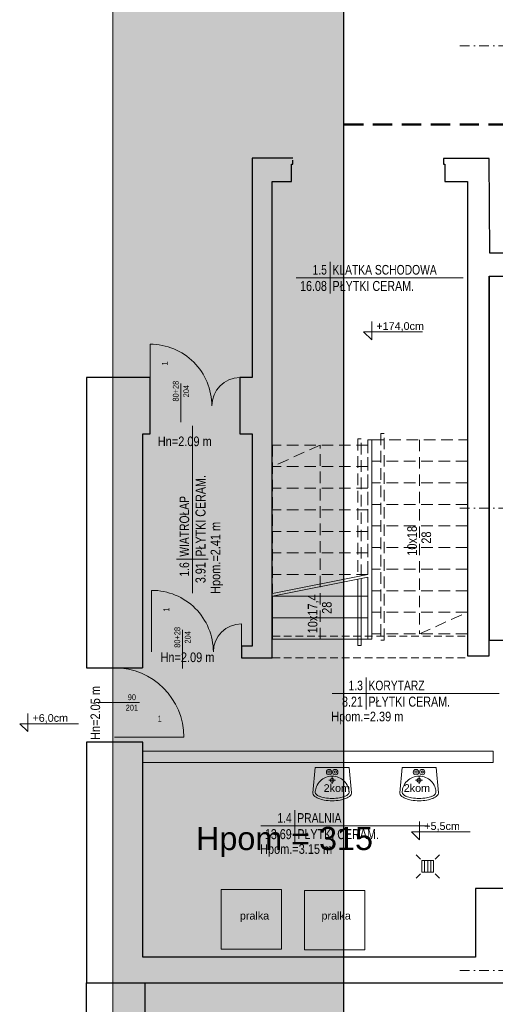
# Model space of a CAD drawing. Header units: millimetres. Extents: x 5276 to 17081, y -2904 to 1554.
# Tile 2 of 5: x 5276 to 5893, y -1321 to -43. Entities that reach past the tile are written whole.
import ezdxf
from ezdxf.enums import TextEntityAlignment as Align

# ---------------------------------------------------------------- set-up
doc = ezdxf.new("R2010")
doc.units = ezdxf.units.MM
doc.linetypes.add('DASHDOT', pattern=[1, 0.5, -0.25, 0, -0.25])
doc.linetypes.add('DASHED', pattern=[0.75, 0.5, -0.25])
doc.layers.get('0').update_dxf_attribs({"lineweight": 18})
for name, color, linetype, lineweight in [('!MARIUSZ', 220, 'Continuous', 35), ('BA_drz', 7, 'Continuous', 18), ('BA_met', 7, 'Continuous', 18), ('BA_sym', 7, 'Continuous', 18), ('BA_txc', 1, 'Continuous', 18), ('BA_txs', 2, 'Continuous', 18), ('PG_OSIE', 1, 'DASHDOT', 18), ('PG_PODCIĄGI', 1, 'DASHED', 18), ('PG_SCHODY', 2, 'Continuous', 18), ('PG_ŚCIANY_DZIAŁOWE', 3, 'Continuous', 18), ('PG_ŚCIANY_SŁUPY', 4, 'Continuous', 30), ('Przekrojowa', 60, 'Continuous', 18)]:
    doc.layers.add(name, color=color, linetype=linetype, lineweight=lineweight)
doc.layers.add('BA_pom', color=6, linetype='Continuous', lineweight=18, plot=False)
doc.layers.get('BA_sym').off()
doc.styles.add('BIKTS', font='bikromsw.shx', dxfattribs={"width": 0.85})
doc.styles.add('ROMANS', font='bikromsw.shx', dxfattribs={"width": 0.8})
doc.styles.get("Standard").update_dxf_attribs({"font": 'arial.ttf'})

# ---------------------------------------------------------------- blocks, each defined once
blk = doc.blocks.new('*X4')
at = {"color": 0}
for p, q in [((621.2, -2968), (636.2, -2968)), ((621.2, -2972), (636.2, -2972)), ((621.2, -2976), (636.2, -2976))]:
    blk.add_line(p, q, dxfattribs=at)
blk = doc.blocks.new('SPUST1')
at = {"color": 18}
for p, q in [((-4.5, 0), (4.5, 0)), ((0, -4.5), (0, 4.5))]:
    blk.add_line(p, q, dxfattribs=at)
blk.add_circle((0, 0), 2.5, dxfattribs=at)
blk = doc.blocks.new('dr1h901')
at = {"color": 0}
blk.add_line((-0.5, 0), (-0.5, 1), dxfattribs=at)
blk.add_line((0, 0.362), (0, -0.266))
blk.add_arc((-0.5, 0), 1, 0, 90, dxfattribs=at)
blk = doc.blocks.new('symdrz')
blk.add_lwpolyline([(-10, -30, -1), (-10, 30), (10, 30, -1), (10, -30)], format="xyb", close=True)
at = {"style": 'BIKTS', "width": 0.8}
blk.add_attdef('SZERDRZ', text='', height=25, dxfattribs=at).set_placement((77.1, 8.8), align=Align.CENTER)
blk.add_attdef('SYMDRZ', text='', height=25, dxfattribs=at).set_placement((0, 0), align=Align.MIDDLE)
blk.add_attdef('WYSDRZ', text='', height=25, dxfattribs=at).set_placement((77.1, -9.5), align=Align.TOP_CENTER)
blk = doc.blocks.new('bikmet')
blk.add_line((0, 1.65), (0, -1.65))
at = {"style": 'ROMANS', "width": 0.8}
blk.add_attdef('NRPOM', text='', height=1, dxfattribs=at).set_placement((-0.33, 0.33), align=Align.RIGHT)
blk.add_attdef('NWAPOM', (0.25, 0.33), '', height=1, dxfattribs=at)
blk.add_attdef('RAREA', text='', height=1.04, dxfattribs=at).set_placement((-0.33, -0.33), align=Align.TOP_RIGHT)
blk.add_attdef('PODLOGA', text='', height=1.04, dxfattribs=at).set_placement((0.25, -0.33), align=Align.TOP_LEFT)
blk = doc.blocks.new('schody parter')
at = {"color": 18, "true_color": 0x000000}
for p, q in [((-1910.5, 3660.5), (-1786.5, 3685)), ((-1910.5, 3657), (-1786.5, 3681.4))]:
    blk.add_line(p, q, dxfattribs=at)
at = {"layer": 'PG_PODCIĄGI', "color": 18, "ltscale": 30, "true_color": 0x000000}
for points in [[(-1795.3, 3683.2), (-1795.3, 3861), (-1799.5, 3861), (-1799.5, 3682.4)], [(-1719.5, 3860), (-1719.5, 3608), (-1657.5, 3636)], [(-1786.5, 3685), (-1786.5, 3853), (-1910.5, 3853), (-1910.5, 3660.5)], [(-1848.5, 3601), (-1848.5, 3853), (-1910.5, 3825)], [(-1786.5, 3825), (-1910.5, 3825)], [(-1657.5, 3832), (-1781.5, 3832)], [(-1786.5, 3797), (-1910.5, 3797)], [(-1657.5, 3804), (-1781.5, 3804)], [(-1657.5, 3776), (-1781.5, 3776)], [(-1786.5, 3769), (-1910.5, 3769)], [(-1657.5, 3748), (-1781.5, 3748)], [(-1786.5, 3741), (-1910.5, 3741)], [(-1657.5, 3720), (-1781.5, 3720)], [(-1786.5, 3713), (-1910.5, 3713)], [(-1786.5, 3685), (-1910.5, 3685)], [(-1786.5, 3685), (-1910.5, 3685)], [(-1786.5, 3685), (-1910.5, 3685)], [(-1657.5, 3692), (-1781.5, 3692)], [(-1657.5, 3664), (-1781.5, 3664)], [(-1657.5, 3636), (-1781.5, 3636)]]:
    blk.add_lwpolyline(points, dxfattribs=at)
for points in [[(-1781.5, 3860), (-1786.5, 3860), (-1786.5, 3601), (-1781.5, 3601)], [(-1781.5, 3860), (-1657.5, 3860), (-1657.5, 3608), (-1781.5, 3608)], [(-1769.8, 3600), (-1765.5, 3600), (-1765.5, 3868), (-1769.8, 3868)]]:
    blk.add_lwpolyline(points, close=True, dxfattribs=at)
at = {"layer": 'PG_PODCIĄGI', "color": 18, "ltscale": 20, "true_color": 0x000000}
for points in [[(-1910.5, 3605), (-1657.5, 3605)], [(-1910.5, 3577), (-1657.5, 3577)]]:
    blk.add_lwpolyline(points, dxfattribs=at)
at = {"layer": 'PG_SCHODY', "color": 18, "true_color": 0x000000}
for points in [[(-1910.5, 3601), (-1786.5, 3601), (-1786.5, 3681.4)], [(-1799.5, 3678.9), (-1799.5, 3593), (-1795.3, 3593), (-1795.3, 3679.7)], [(-1910.5, 3657), (-1910.5, 3601)], [(-1786.5, 3657), (-1910.5, 3657)], [(-1786.5, 3629), (-1910.5, 3629)], [(-1786.5, 3601), (-1910.5, 3601)]]:
    blk.add_lwpolyline(points, dxfattribs=at)
at = {"layer": 'BA_txs', "color": 18, "true_color": 0x000000, "style": 'BIKTS', "width": 0.85}
for s, p in [('10x18', (-1723, 3709.4)), ('28', (-1704.6, 3725)), ('10x17,4', (-1852, 3608.7)), ('28', (-1833.6, 3634))]:
    blk.add_text(s, height=12.5, rotation=90, dxfattribs=at).set_placement(p)
blk = doc.blocks.new('A$C18EA16CA')
at = {"layer": 'PG_ŚCIANY_SŁUPY', "true_color": 0xffffff}
h = blk.add_hatch(color=7, dxfattribs=at)
h.dxf.hatch_style = 1
h.paths.add_polyline_path([(100, 4100), (-2870, 4100), (-2870, -100), (100, -100)])
h.paths.add_polyline_path([(-2570, 4000), (0, 4000), (0, 0), (-2570, 0)], flags=16)
at = {"layer": 'Defpoints', "color": 6, "lineweight": 18}
blk.add_lwpolyline([(-2870, -100), (-2870, 4100), (100, 4100), (100, -100)], close=True, dxfattribs=at)
at = {"layer": 'Przekrojowa', "color": 18, "lineweight": 30, "true_color": 0x000000}
blk.add_line((-2570, 0), (-2570, 4000), dxfattribs=at)

msp = doc.modelspace()

# ---------------------------------------------------------------- linework, layer by layer
at = {"layer": '!MARIUSZ', "color": 18, "linetype": 'DASHED', "lineweight": 50, "ltscale": 50, "true_color": 0x000000}
msp.add_line((6022.12, -179.21), (5696.98, -179.21), dxfattribs=at)
at = {"color": 18, "true_color": 0x000000}
for p, q in [((5659.68, -1013.84), (5656.7, -1046.43)), ((5659.68, -1013.84), (5703.68, -1013.84)), ((5703.68, -1013.84), (5706.66, -1046.43)), ((5772.45, -1013.84), (5769.47, -1046.43)), ((5772.45, -1013.84), (5816.45, -1013.84)), ((5816.45, -1013.84), (5819.44, -1046.43)), ((5796.09, -1132.53), (5790.46, -1126.89)), ((5815.09, -1132.53), (5820.73, -1126.89)), ((5796.09, -1151.53), (5790.46, -1157.16)), ((5815.09, -1151.53), (5820.73, -1157.16))]:
    msp.add_line(p, q, dxfattribs=at)
for points in [[(5661.36, -1038.42, -0.0984914), (5666.12, -1031.28, -0.0984914), (5673.26, -1026.51, -0.0984914), (5681.68, -1024.84, -0.0984914), (5690.1, -1026.51, -0.1989124), (5702.01, -1038.42), (5702.01, -1038.42)], [(5774.13, -1038.42, -0.0984914), (5778.9, -1031.28, -0.0984914), (5786.04, -1026.51, -0.0984914), (5794.45, -1024.84, -0.0984914), (5802.87, -1026.51, -0.1989124), (5814.78, -1038.42), (5814.78, -1038.42)], [(5702.01, -1038.42, -0.075102), (5703.59, -1044.8, -0.2659114), (5701.53, -1049.32, -0.0609642), (5698.24, -1051.12, -0.0541309), (5691.38, -1053.04, -0.0410715), (5681.68, -1053.84, -0.0410715), (5671.98, -1053.04, -0.0541309), (5665.12, -1051.12, -0.0609642), (5661.83, -1049.32, -0.2659114), (5659.78, -1044.8, -0.075102), (5661.36, -1038.42)], [(5814.78, -1038.42, -0.075102), (5816.36, -1044.8, -0.2659114), (5814.3, -1049.32, -0.0609642), (5811.02, -1051.12, -0.0541309), (5804.16, -1053.04, -0.0410715), (5794.45, -1053.84, -0.0410715), (5784.75, -1053.04, -0.0541309), (5777.89, -1051.12, -0.0609642), (5774.61, -1049.32, -0.2659114), (5772.55, -1044.8, -0.075102), (5774.13, -1038.42)]]:
    msp.add_lwpolyline(points, format="xyb", dxfattribs=at)
for points in [[(5813.09, -1149.53), (5798.09, -1149.53), (5798.09, -1134.53), (5813.09, -1134.53)], [(5537.57, -1172.02), (5616.02, -1172.02), (5616.02, -1249.32), (5537.57, -1249.32)], [(5645.62, -1173.13), (5724.07, -1173.13), (5724.07, -1250.42), (5645.62, -1250.42)]]:
    msp.add_lwpolyline(points, close=True, dxfattribs=at)
for centre, radius in [((5677.68, -1019.68), 3.5), ((5677.68, -1019.68), 1.5), ((5685.68, -1019.68), 3.5), ((5685.68, -1019.68), 1.5), ((5790.45, -1019.68), 3.5), ((5790.45, -1019.68), 1.5), ((5798.45, -1019.68), 3.5), ((5798.45, -1019.68), 1.5)]:
    msp.add_circle(centre, radius, dxfattribs=at)
for centre, radius, start, end in [((5661.15, -1046.84), 4.47, 174.77342, 180), ((5661.15, -1046.84), 4.47, 180, 226.0001), ((5702.21, -1046.84), 4.47, 313.9999, 0), ((5702.21, -1046.84), 4.47, 0, 5.22658), ((5702.21, -1046.84), 4.47, 0, 5.22658), ((5773.93, -1046.84), 4.47, 174.77342, 180), ((5773.93, -1046.84), 4.47, 180, 226.0001), ((5814.98, -1046.84), 4.47, 313.9999, 0), ((5814.98, -1046.84), 4.47, 0, 5.22658), ((5814.98, -1046.84), 4.47, 0, 5.22658), ((5670.85, -1036.8), 18.43, 226.0001, 248.19859), ((5677.37, -1020.49), 35.99, 248.19859, 260.59239), ((5681.68, -994.48), 62.36, 260.59239, 270), ((5681.68, -994.48), 62.36, 270, 279.40761), ((5685.99, -1020.49), 35.99, 279.40761, 291.80141), ((5692.51, -1036.8), 18.43, 291.80141, 313.9999), ((5783.62, -1036.8), 18.43, 226.0001, 248.19859), ((5790.14, -1020.49), 35.99, 248.19859, 260.59239), ((5794.45, -994.48), 62.36, 260.59239, 270), ((5794.45, -994.48), 62.36, 270, 279.40761), ((5798.76, -1020.49), 35.99, 279.40761, 291.80141), ((5805.29, -1036.8), 18.43, 291.80141, 313.9999)]:
    msp.add_arc(centre, radius, start, end, dxfattribs=at)
at = {"layer": 'BA_drz', "color": 18, "true_color": 0x000000}
for p, q in [((5562.05, -544.31), (5562.05, -507.81)), ((5564.05, -863.81), (5564.05, -827.31))]:
    msp.add_line(p, q, dxfattribs=at)
for centre in [(5562.05, -544.31), (5564.05, -863.81)]:
    msp.add_arc(centre, 36.5, 90, 180, dxfattribs=at)
at = {"layer": 'BA_met', "color": 18, "true_color": 0x000000}
for points in [[(5634.94, -378.17), (5851.8, -378.17)], [(5500.32, -787.29), (5500.32, -570.43)], [(5681.61, -917.61), (5898.48, -917.61)], [(5589.3, -1089.58), (5806.16, -1089.58)]]:
    msp.add_lwpolyline(points, dxfattribs=at)
at = {"layer": 'BA_txc', "color": 18, "true_color": 0x000000}
for p, q in [((5733.05, -434.87), (5733.05, -458.62)), ((5733.05, -458.62), (5722.46, -448.28)), ((5722.46, -448.28), (5798.69, -448.28)), ((5286.97, -943.46), (5286.97, -967.21)), ((5286.97, -967.21), (5276.38, -956.86)), ((5276.38, -956.86), (5352.6, -956.86)), ((5795.19, -1083.76), (5795.19, -1107.51)), ((5795.19, -1107.51), (5784.61, -1097.17)), ((5784.61, -1097.17), (5860.83, -1097.17))]:
    msp.add_line(p, q, dxfattribs=at)
at = {"layer": 'PG_OSIE', "color": 18, "ltscale": 25, "true_color": 0x000000}
for points in [[(5847.38, -77.31), (8127.62, -77.31)], [(5847.38, -677.31), (8127.62, -677.31)], [(5847.38, -1277.31), (8127.62, -1277.31)]]:
    msp.add_lwpolyline(points, dxfattribs=at)
at = {"layer": 'PG_ŚCIANY_DZIAŁOWE', "color": 18, "true_color": 0x000000}
msp.add_lwpolyline([(5890.55, -992.31), (5436.05, -992.31), (5436.05, -1007.31), (5890.55, -1007.31)], close=True, dxfattribs=at)
at = {"layer": 'PG_ŚCIANY_SŁUPY', "color": 18, "true_color": 0x000000}
for points in [[(5630.55, -223.11), (5578.05, -223.11), (5578.05, -507.81), (5562.05, -507.81), (5562.05, -580.81), (5578.05, -580.81), (5578.05, -856.31), (5564.05, -856.31), (5564.05, -871.31), (5604.05, -871.31), (5604.05, -253.31), (5629.05, -253.31), (5629.05, -230.81), (5630.55, -230.81), (5630.55, -225.72)], [(6038.8, -346.31), (5886.05, -346.31), (5885.55, -223.31), (5826.05, -223.31), (5826.05, -230.81), (5828.05, -230.81), (5828.05, -253.31), (5857.05, -253.31), (5857.05, -868.81), (5885.55, -868.81), (5885.55, -376.31), (6038.55, -376.31), (6038.8, -346.31)], [(5885.55, -376.31), (5885.55, -848.31), (6040.55, -848.31)], [(5436.05, -884.31), (5436.05, -580.81), (5445.55, -580.81), (5445.55, -507.81), (5363.05, -507.81), (5363.05, -884.31), (5435.55, -884.31)], [(6038.55, -1170.81), (5867.55, -1170.81), (5867.55, -1259.81), (5436.05, -1259.81), (5436.05, -980.81), (5363.05, -980.81), (5363.05, -1259.81), (5363.05, -1293.31), (5997.55, -1293.31), (5997.55, -1735.31), (6084.55, -1735.31)], [(5438.55, -1293.31), (5438.55, -2082.31), (5823.55, -2082.31), (5823.55, -1691.31), (5861.05, -1691.31), (5861.05, -1710.31), (5836.55, -1710.31), (5836.55, -2269.31), (5865.05, -2269.31), (5865.05, -2320.31), (5761.55, -2320.31), (5761.55, -2113.1), (5363.05, -2113.1), (5363.05, -1293.31)]]:
    msp.add_lwpolyline(points, dxfattribs=at)

# ---------------------------------------------------------------- block references
at = {"color": 18, "true_color": 0x000000, "xscale": -1, "rotation": 180}
for p in [(5681.68, -1030.34), (5794.45, -1030.34)]:
    msp.add_blockref('SPUST1', p, dxfattribs=at)
at = {"color": 18, "true_color": 0x000000, "rotation": 90.00000000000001}
msp.add_blockref('*X4', (2833.6, -1770.69), dxfattribs=at)
at = {"layer": 'BA_drz', "color": 18, "true_color": 0x000000, "extrusion": (0, 0, -1), "xscale": -80, "yscale": 79.99999999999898, "zscale": 80, "rotation": 359.9999999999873}
for p in [(-5485.55, -544.31), (-5487.55, -863.81)]:
    msp.add_blockref('dr1h901', p, dxfattribs=at)
at = {"layer": 'BA_drz', "color": 18, "true_color": 0x000000, "xscale": -90, "yscale": 89.99999999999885, "zscale": -90, "rotation": 270}
msp.add_blockref('dr1h901', (5399.3, -929.31), dxfattribs=at)
at = {"layer": 'BA_met', "color": 18, "true_color": 0x000000, "xscale": 12.5, "yscale": 12.5, "zscale": 12.5}
for p, values in [((5678.98, -378.17), {'NRPOM': ' 1.5', 'NWAPOM': 'KLATKA SCHODOWA', 'RAREA': '16.08', 'PODLOGA': 'PŁYTKI CERAM.'}), ((5725.65, -917.61), {'NRPOM': ' 1.3', 'NWAPOM': 'KORYTARZ', 'RAREA': '8.21', 'PODLOGA': 'PŁYTKI CERAM.'}), ((5633.34, -1089.58), {'NRPOM': ' 1.4', 'NWAPOM': 'PRALNIA', 'RAREA': '13.69', 'PODLOGA': 'PŁYTKI CERAM.'})]:
    msp.add_blockref('bikmet', p, dxfattribs=at).add_auto_attribs(values)
at = {"layer": 'BA_met', "color": 18, "true_color": 0x000000, "xscale": 12.5, "yscale": 12.5, "zscale": 12.5, "rotation": 90}
msp.add_blockref('bikmet', (5500.32, -743.26), dxfattribs=at).add_auto_attribs({'NRPOM': ' 1.6', 'NWAPOM': 'WIATROŁAP', 'RAREA': '3.91', 'PODLOGA': 'PŁYTKI CERAM.'})
at = {"layer": 'BA_sym', "color": 18, "true_color": 0x000000}
ref = msp.add_blockref('symdrz', (5485.55, -495.33), dxfattribs=dict(at, xscale=-0.5000000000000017, yscale=0.5000000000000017, zscale=0.5000000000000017, rotation=269.999995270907))
ref.add_attrib('Szerdrz', '204', dxfattribs={"layer": 'BA_txc', "height": 7.5, "rotation": 90, "style": 'BIKTS', "width": 0.8}).set_placement((5492.3, -525.33), align=Align.MIDDLE_CENTER)
ref.add_attrib('Wysdrz', '80+28', dxfattribs={"layer": 'BA_txc', "height": 7.5, "rotation": 90, "style": 'BIKTS', "width": 0.8}).set_placement((5478.8, -525.33), align=Align.MIDDLE_CENTER)
ref.add_attrib('Sztuk', '1', (5468.3, -491.9), dxfattribs={"layer": 'BA_pom', "height": 7.5, "rotation": 90, "style": 'BIKTS', "width": 0.8})
ref = msp.add_blockref('symdrz', (5487.55, -814.83), dxfattribs=dict(at, xscale=-0.5000000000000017, yscale=0.5000000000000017, zscale=0.5000000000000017, rotation=269.999995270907))
ref.add_attrib('Szerdrz', '204', dxfattribs={"layer": 'BA_txc', "height": 7.5, "rotation": 90, "style": 'BIKTS', "width": 0.8}).set_placement((5494.3, -844.83), align=Align.MIDDLE_CENTER)
ref.add_attrib('Wysdrz', '80+28', dxfattribs={"layer": 'BA_txc', "height": 7.5, "rotation": 90, "style": 'BIKTS', "width": 0.8}).set_placement((5480.8, -844.83), align=Align.MIDDLE_CENTER)
ref.add_attrib('Sztuk', '1', (5470.3, -811.4), dxfattribs={"layer": 'BA_pom', "height": 7.5, "rotation": 90, "style": 'BIKTS', "width": 0.8})
ref = msp.add_blockref('symdrz', (5451.9, -929.31), dxfattribs=dict(at, xscale=0.5000000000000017, yscale=0.5000000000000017, zscale=0.5000000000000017, rotation=4.729105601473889e-06))
ref.add_attrib('Szerdrz', '90', dxfattribs={"layer": 'BA_txc', "height": 7.5, "rotation": 0, "style": 'BIKTS', "width": 0.8}).set_placement((5421.9, -922.56), align=Align.MIDDLE_CENTER)
ref.add_attrib('Wysdrz', '201', dxfattribs={"layer": 'BA_txc', "height": 7.5, "rotation": 0, "style": 'BIKTS', "width": 0.8}).set_placement((5421.9, -936.06), align=Align.MIDDLE_CENTER)
ref.add_attrib('Sztuk', '1', (5455.32, -954.06), dxfattribs={"layer": 'BA_pom', "height": 7.5, "rotation": 0, "style": 'BIKTS', "width": 0.8})
at = {"layer": 'PG_SCHODY', "color": 18, "true_color": 0x000000}
msp.add_blockref('schody parter', (7514.59, -4448.28), dxfattribs=at)
at = {"layer": 'PG_ŚCIANY_SŁUPY', "color": 18, "true_color": 0x000000}
msp.add_blockref('A$C18EA16CA', (8266.98, -2804.34), dxfattribs=at)

# ---------------------------------------------------------------- texts
at = {"color": 18, "true_color": 0x000000, "attachment_point": 1}
for s, width, gutter_width, insert, char_height in [('2kom', 650.6795, 50, (5670.64, -1035.41), 10), ('2kom', 650.6795, 50, (5774.51, -1035.41), 10), ('Hpom = 315', 1952.0386, 150, (5505.16, -1090.83), 30), ('pralka', 650.6795, 50, (5561.94, -1201), 10), ('pralka', 650.6795, 50, (5667.83, -1201), 10)]:
    msp.add_mtext_dynamic_manual_height_columns(s, width=width, gutter_width=gutter_width, heights=[0], dxfattribs=dict(at, insert=insert, char_height=char_height))
at = {"layer": 'BA_txc', "color": 18, "true_color": 0x000000, "char_height": 10, "attachment_point": 1}
for s, insert in [('+174,0cm', (5738.99, -435.83)), ('+6,0cm', (5292.9, -944.42)), ('+5,5cm', (5801.13, -1084.72))]:
    msp.add_mtext_dynamic_manual_height_columns(s, width=650.6795, gutter_width=50, heights=[0], dxfattribs=dict(at, insert=insert))
at = {"layer": 'BA_txs', "color": 18, "true_color": 0x000000, "style": 'BIKTS', "width": 0.85}
for s, p in [('Hn=2.09 m', (5455.55, -596.69)), ('Hn=2.09 m', (5459.03, -876.95)), ('Hpom.=2.39 m', (5680.45, -953.79)), ('Hpom.=3.15 m', (5588.13, -1125.76))]:
    msp.add_text(s, height=12.5, dxfattribs=at).set_placement(p)
for s, p in [('Hpom.=2.41 m', (5536.5, -788.46)), ('Hn=2.05 m', (5380.75, -977.89))]:
    msp.add_text(s, height=12.5, rotation=90, dxfattribs=at).set_placement(p)

doc.saveas('drawing.dxf')
